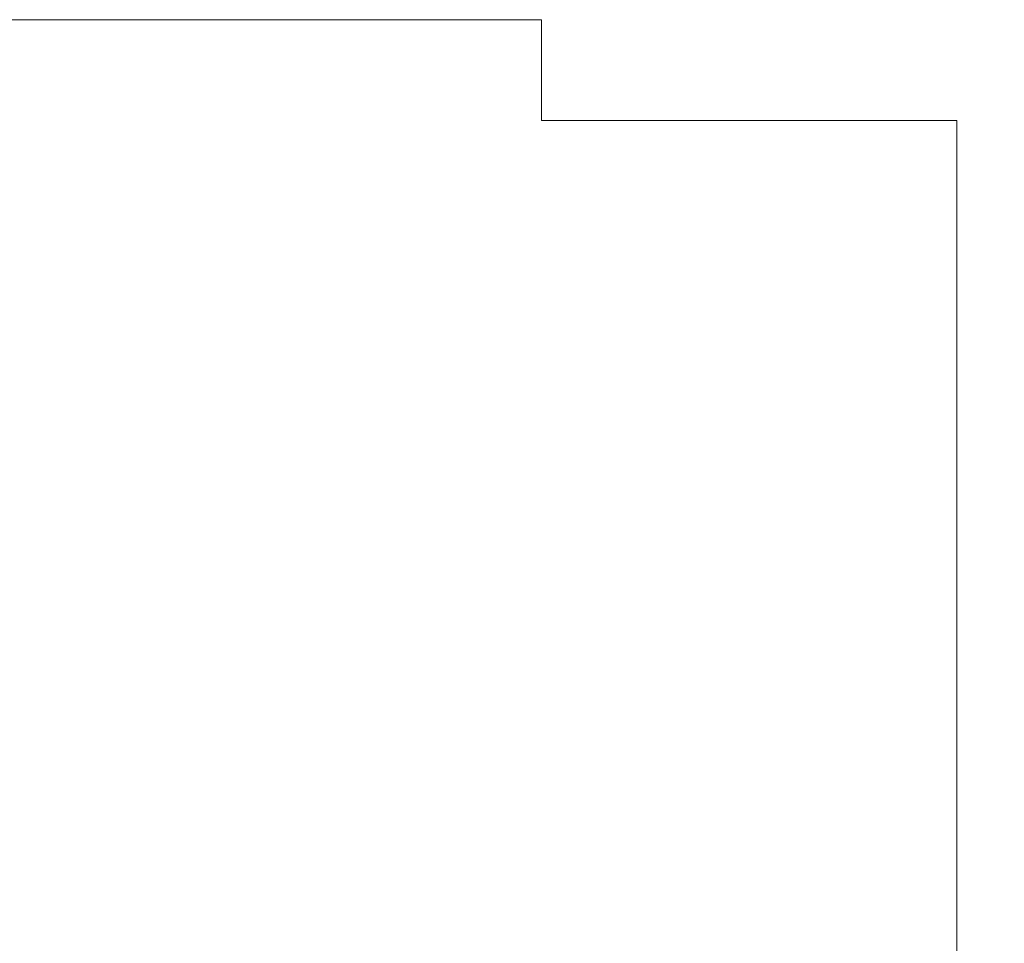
# Model space of a CAD drawing. Extents: x -62 to 873, y 137 to 393.
# Tile 10 of 11: x 194 to 322, y 268 to 389. Entities that reach past the tile are written whole.
import ezdxf
from ezdxf.enums import TextEntityAlignment as Align

# ---------------------------------------------------------------- set-up
doc = ezdxf.new("R2010")
doc.units = 0
doc.header["$MEASUREMENT"] = 0
doc.layers.add('B_ANNO_NOPLOT', color=47, linetype='Continuous', lineweight=18, plot=False)
doc.styles.add('Annotative', font='calibri.ttf', dxfattribs={"height": 0.0625})

# ---------------------------------------------------------------- blocks, each defined once
blk = doc.blocks.new('*U124')
at = {"layer": 'B_ANNO_NOPLOT', "flags": 128}
blk.add_lwpolyline([(0, 0), (0, 252), (323.93, 252), (323.93, 238.86), (378, 238.86), (378, 40.5), (316.57, 40.5), (316.57, 0)], close=True, dxfattribs=at)
blk = doc.blocks.new('*U9')
at = {"layer": 'B_ANNO_NOPLOT', "flags": 128}
blk.add_lwpolyline([(0, 0), (0, 252), (323.93, 252), (323.93, 238.86), (378, 238.86), (378, 40.5), (316.57, 40.5), (316.57, 0)], close=True, dxfattribs=at)
blk = doc.blocks.new('*U102')
at = {"layer": 'B_ANNO_NOPLOT', "flags": 128}
blk.add_lwpolyline([(0, 0), (0, 252), (323.9277, 252), (323.9277, 238.8552), (378, 238.8552), (378, 40.4996), (316.5708, 40.4996), (316.5708, 0)], close=True, dxfattribs=at)
at = {"style": 'Annotative'}
blk.add_attdef('DIST', text='', height=1.5, dxfattribs=at).set_placement((157.4215, 233.8893, 0.8422), align=Align.MIDDLE_CENTER)

msp = doc.modelspace()

# ---------------------------------------------------------------- block references
for name in ['*U124', '*U9']:
    msp.add_blockref(name, (-62.21, 136.53, -0.84))

# ---------------------------------------------------------------- next in the draw order: block references
msp.add_blockref('*U102', (-62.21, 136.53, -0.84))

doc.saveas('drawing.dxf')
